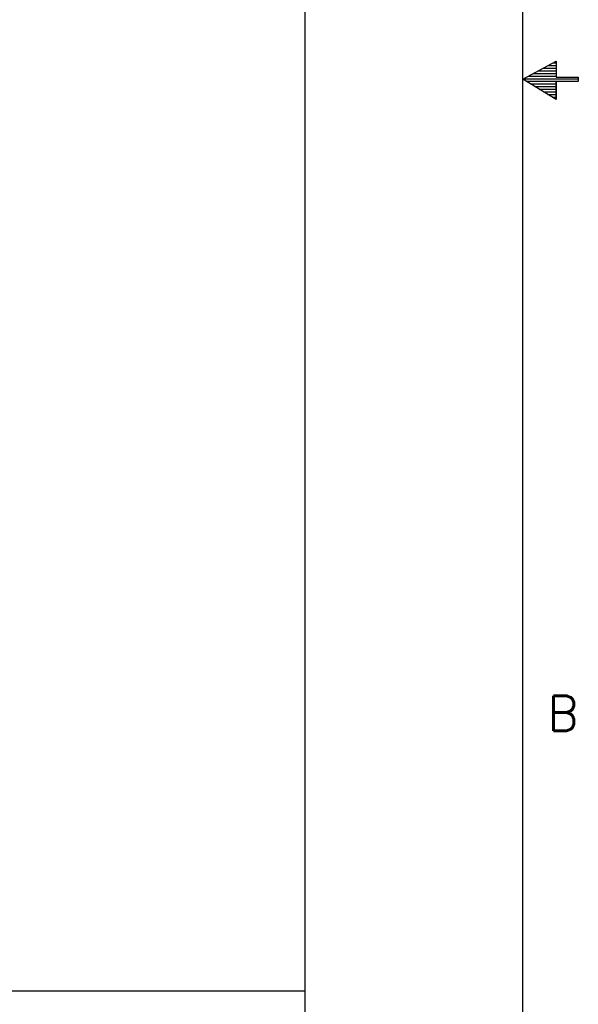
# Model space of a CAD drawing. Extents: x -1809 to 6113, y -4129 to 1471.
# Tile 177 of 197: x 5474 to 6113, y -2385 to -1259. Entities that reach past the tile are written whole.
import ezdxf

# ---------------------------------------------------------------- set-up
doc = ezdxf.new("R2010")
doc.units = 0
doc.layers.add('1', color=7, linetype='CONTINUOUS')
doc.styles.add('CONVERTER_11', font='txt.shx', dxfattribs={"width": 0.97875})

# ---------------------------------------------------------------- blocks, each defined once
blk = doc.blocks.new('ATA1_S', base_point=(-217.38, -490.95))
at = {"layer": '1', "linetype": 'CONTINUOUS'}
h = blk.add_hatch(dxfattribs=at)
h.set_pattern_fill('USER', color=1, scale=0.3, pattern_type=0)
h.set_pattern_definition([(0, (260.11756, -329.70652), (0, 0.3), [])])
h.paths.add_polyline_path([(568.53, -216.87), (565.98, -216.87), (565.98, -215.05), (562.18, -217.12), (565.98, -219.42), (565.98, -217.37), (568.53, -217.37)])
at = {"layer": '1', "color": 7, "linetype": 'CONTINUOUS'}
blk.add_line((562.18, -490.95), (562.18, 56.21), dxfattribs=at)
at = {"layer": '1', "color": 1, "linetype": 'CONTINUOUS'}
for p, q in [((562.18, -217.12), (565.99, -215.06)), ((565.99, -215.06), (565.99, -216.87)), ((565.99, -219.42), (562.18, -217.12)), ((565.99, -216.87), (568.53, -216.87)), ((565.99, -219.42), (565.99, -217.38)), ((565.99, -217.38), (565.99, -219.42)), ((568.53, -217.38), (565.99, -217.38)), ((568.53, -216.87), (568.53, -217.38))]:
    blk.add_line(p, q, dxfattribs=at)
at = {"layer": '1', "color": 7, "insert": (568.53, -289.65), "char_height": 4, "attachment_point": 6, "style": 'CONVERTER_11'}
blk.add_mtext('B', dxfattribs=at)
blk = doc.blocks.new('TEXT__1075', base_point=(-2000, -2800))
at = {"layer": '1', "color": 7, "linetype": 'CONTINUOUS'}
blk.add_line((5800, -850), (5800, -2400), dxfattribs=at)
at = {"layer": '1', "color": 1, "linetype": 'CONTINUOUS'}
blk.add_line((5800, -2370), (600, -2370), dxfattribs=at)

msp = doc.modelspace()

# ---------------------------------------------------------------- block references
at = {"layer": '1', "xscale": 10, "yscale": 10, "zscale": 10}
msp.add_blockref('ATA1_S', (-1745.9, -4065), dxfattribs=at)
at = {"layer": '1'}
msp.add_blockref('TEXT__1075', (-2000, -2800), dxfattribs=at)

doc.saveas('drawing.dxf')
